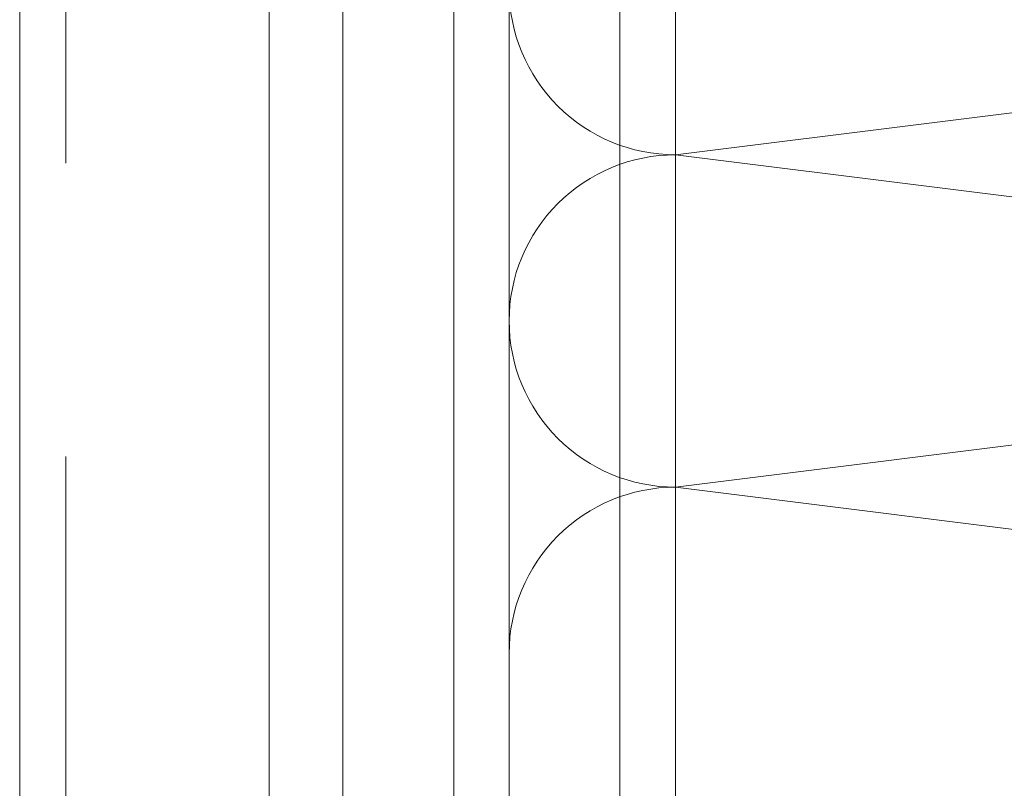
# Model space of a CAD drawing. Header units: millimetres. Extents: x 213386 to 506888, y 183055 to 450952.
# Tile 78 of 256: x 373037 to 373143, y 295945 to 296028. Entities that reach past the tile are written whole.
import ezdxf

# ---------------------------------------------------------------- set-up
doc = ezdxf.new("R2010")
doc.units = ezdxf.units.MM
doc.linetypes.add('ČÁRKOVANÁ', pattern=[19.05, 12.7, -6.35])
doc.layers.add('FASÁDA DETAILNÍ', color=255, linetype='Continuous', lineweight=0)

# ---------------------------------------------------------------- blocks, each defined once
blk = doc.blocks.new('*U4002')
for points in [[(1.60004, 0, 0.414243), (1.70003, 0.1), (1.60005, 0.9, -1.0001), (1.80003, 0.9), (1.70005, 0.1, 0.414228), (1.80004, 0, 0.414228)], [(1.80004, 0, 0.414243), (1.90003, 0.1), (1.80005, 0.9, -1.0001), (2.00003, 0.9), (1.90005, 0.1, 0.414228), (2.00005, 0, 0.414228)]]:
    blk.add_lwpolyline(points, format="xyb")

msp = doc.modelspace()

# ---------------------------------------------------------------- linework, layer by layer
at = {"layer": 'FASÁDA DETAILNÍ'}
for p, q in [((373063.64, 288952.65), (373063.64, 307967.15)), ((373063.64, 293752.65), (373063.64, 307967.15)), ((373063.64, 284292.15), (373063.64, 307967.15)), ((373071.64, 307967.15), (373071.64, 288952.65)), ((373071.64, 307967.15), (373071.64, 293752.65)), ((373071.64, 307967.15), (373071.64, 292519.03)), ((373071.64, 307967.15), (373071.64, 287719.03)), ((373083.64, 288952.65), (373083.64, 307967.15)), ((373083.64, 293752.65), (373083.64, 307967.15)), ((373083.64, 292519.03), (373083.64, 307967.15)), ((373083.64, 287719.03), (373083.64, 307967.15)), ((373089.64, 307967.15), (373089.64, 288952.65)), ((373089.64, 307967.15), (373089.64, 293752.65)), ((373089.64, 307967.15), (373089.64, 292519.03)), ((373089.64, 307967.15), (373089.64, 287719.03)), ((373101.64, 288952.65), (373101.64, 307967.15)), ((373101.64, 293752.65), (373101.64, 307967.15)), ((373101.64, 292519.03), (373101.64, 307967.15)), ((373101.64, 287719.03), (373101.64, 307967.15)), ((373107.64, 307967.15), (373107.64, 288952.65)), ((373107.64, 307967.15), (373107.64, 293752.65)), ((373063.64, 295927.65), (373063.64, 296336.65)), ((373063.64, 295927.65), (373063.64, 296336.65)), ((373071.64, 296336.65), (373071.64, 295927.65)), ((373071.64, 296336.65), (373071.64, 295927.65)), ((373083.64, 295927.65), (373083.64, 296336.65)), ((373083.64, 295927.65), (373083.64, 296336.65)), ((373089.64, 296336.65), (373089.64, 295927.65)), ((373089.64, 296336.65), (373089.64, 295927.65))]:
    msp.add_line(p, q, dxfattribs=at)
msp.add_lwpolyline([(399616.64, 284292.15), (373036.64, 284292.15), (373036.64, 307972.15), (399616.64, 307972.15)], close=True, dxfattribs=at)
at = {"layer": 'FASÁDA DETAILNÍ', "linetype": 'ČÁRKOVANÁ', "ltscale": 5}
msp.add_lwpolyline([(399611.64, 284297.15), (373041.64, 284297.15), (373041.64, 307967.15), (399611.64, 307967.15)], close=True, dxfattribs=at)

# ---------------------------------------------------------------- block references
at = {"layer": 'FASÁDA DETAILNÍ', "xscale": 179.9999932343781, "yscale": 179.9999932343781, "zscale": 179.9999932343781, "rotation": 270}
msp.add_blockref('*U4002', (373089.64, 296319.83), dxfattribs=at)
msp.add_blockref('*U4002', (373089.64, 296319.83), dxfattribs=at)

doc.saveas('drawing.dxf')
